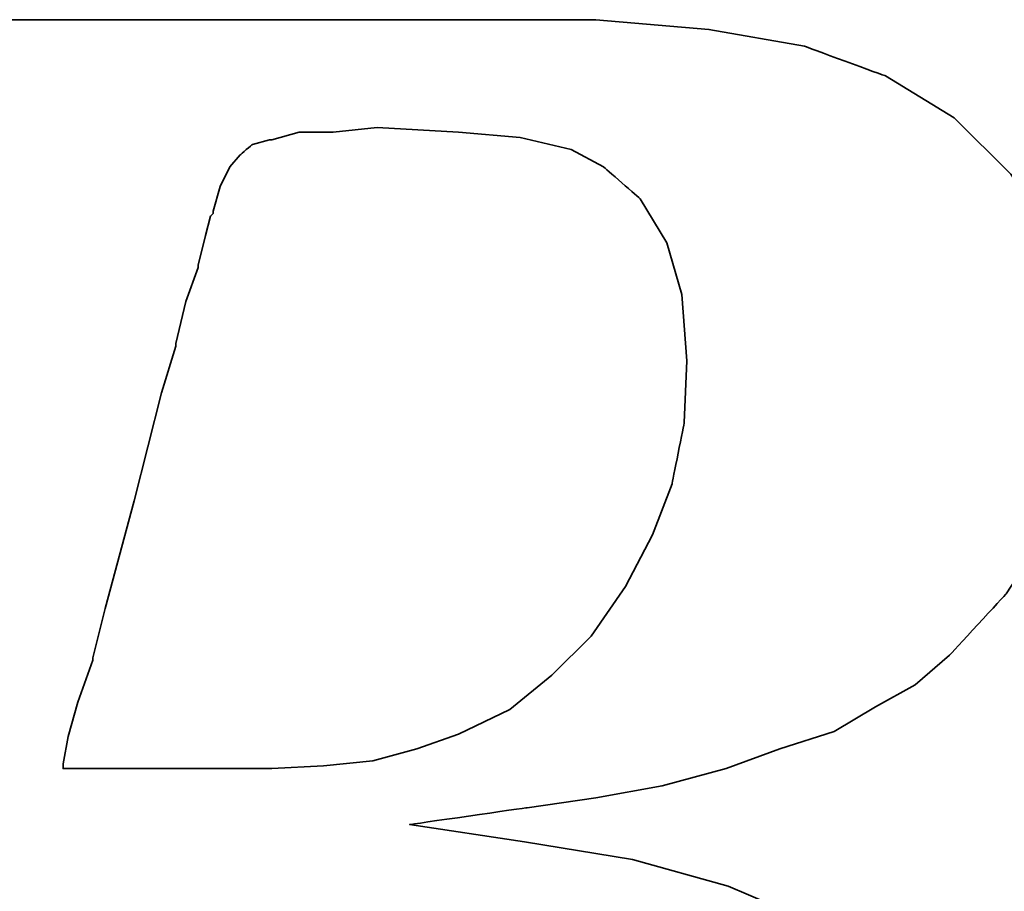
# Model space of a CAD drawing. Header units: millimetres. Extents: x -115 to 753, y -125 to 121.
# Tile 78 of 96: x 477.46 to 479.13, y 5.89 to 7.36. Entities that reach past the tile are written whole.
import ezdxf

# ---------------------------------------------------------------- set-up
doc = ezdxf.new("R2010")
doc.units = ezdxf.units.MM
doc.layers.add('DIM', color=4, linetype='Continuous')
doc.layers.add('layer 1', color=7, linetype='Continuous')

# ---------------------------------------------------------------- blocks, each defined once
blk = doc.blocks.new('TBI MOTION logo(完整正式版)')
at = {"layer": 'layer 1', "color": 22, "lineweight": 35}
for points, knots in [([(-64.65375, -6.86375), (-64.65375, -6.86375), (-64.84375, -7.29625), (-64.84375, -7.29625), (-64.84375, -7.29625), (-64.84375, -7.29625), (-64.86875, -7.34375), (-64.86875, -7.34375), (-64.86875, -7.34375), (-64.86875, -7.34375), (-64.86875, -7.36875), (-64.86875, -7.36875), (-64.86875, -7.36875), (-64.86875, -7.36875), (-65.15375, -7.65375), (-65.15375, -7.65375), (-65.15375, -7.65375), (-65.15375, -7.65375), (-65.17875, -7.65375), (-65.17875, -7.65375), (-65.17875, -7.65375), (-65.17875, -7.65375), (-65.20375, -7.67875), (-65.20375, -7.67875), (-65.20375, -7.67875), (-65.20375, -7.67875), (-65.58875, -7.87125), (-65.58875, -7.87125), (-65.58875, -7.87125), (-65.58875, -7.87125), (-65.63375, -7.87125), (-65.63375, -7.87125), (-65.63375, -7.87125), (-65.63375, -7.87125), (-65.65875, -7.89375), (-65.65875, -7.89375), (-65.65875, -7.89375), (-65.65875, -7.89375), (-66.09375, -7.94375), (-66.09375, -7.94375), (-66.09375, -7.94375), (-66.09375, -7.94375), (-66.11375, -7.94375), (-66.11375, -7.94375), (-66.11375, -7.94375), (-66.11375, -7.94375), (-66.16375, -7.94375), (-66.16375, -7.94375), (-66.16375, -7.94375), (-66.16375, -7.94375), (-66.30875, -7.94375), (-66.30875, -7.94375), (-66.30875, -7.94375), (-66.30875, -7.94375), (-66.69375, -7.94375), (-66.69375, -7.94375), (-66.69375, -7.94375), (-66.69375, -7.94375), (-67.07375, -7.94375), (-67.07375, -7.94375), (-67.07375, -7.94375), (-67.07375, -7.94375), (-67.12375, -7.94375), (-67.12375, -7.94375), (-67.12375, -7.94375), (-67.12375, -7.94375), (-67.12375, -7.96625), (-67.12375, -7.96625), (-67.12375, -7.96625), (-67.12375, -7.96625), (-67.14875, -7.99125), (-67.14875, -7.99125), (-67.14875, -7.99125), (-67.14875, -7.99125), (-67.24375, -8.34875), (-67.24375, -8.34875), (-67.24375, -8.34875), (-67.24375, -8.34875), (-67.31375, -8.68625), (-67.31375, -8.68625), (-67.31375, -8.68625), (-67.31375, -8.68625), (-67.26875, -8.68625), (-67.26875, -8.68625), (-67.26875, -8.68625), (-67.26875, -8.68625), (-67.07375, -8.68625), (-67.07375, -8.68625), (-67.07375, -8.68625), (-67.07375, -8.68625), (-66.54875, -8.68625), (-66.54875, -8.68625), (-66.54875, -8.68625), (-66.54875, -8.68625), (-65.82625, -8.68625), (-65.82625, -8.68625), (-65.82625, -8.68625), (-65.82625, -8.68625), (-65.01375, -8.68625), (-65.01375, -8.68625), (-65.01375, -8.68625), (-65.01375, -8.68625), (-64.05375, -8.68625), (-64.05375, -8.68625), (-64.05375, -8.68625), (-64.05375, -8.68625), (-62.08375, -8.68625), (-62.08375, -8.68625), (-62.08375, -8.68625), (-62.08375, -8.68625), (-60.06875, -8.68625), (-60.06875, -8.68625), (-60.06875, -8.68625), (-60.06875, -8.68625), (-59.10875, -8.68625), (-59.10875, -8.68625), (-59.10875, -8.68625), (-59.10875, -8.68625), (-58.29375, -8.68625), (-58.29375, -8.68625), (-58.29375, -8.68625), (-58.29375, -8.68625), (-57.57375, -8.68625), (-57.57375, -8.68625), (-57.57375, -8.68625), (-57.57375, -8.68625), (-57.04875, -8.68625), (-57.04875, -8.68625), (-57.04875, -8.68625), (-57.04875, -8.68625), (-56.85375, -8.68625), (-56.85375, -8.68625), (-56.85375, -8.68625), (-56.85375, -8.68625), (-56.70875, -8.68625), (-56.70875, -8.68625), (-56.70875, -8.68625), (-56.70875, -8.68625), (-56.61375, -8.68625), (-56.61375, -8.68625), (-56.61375, -8.68625), (-56.61375, -8.68625), (-56.56875, -8.68625), (-56.56875, -8.68625), (-56.56875, -8.68625), (-56.56875, -8.68625), (-55.65375, -8.63875), (-55.65375, -8.63875), (-55.65375, -8.63875), (-55.65375, -8.63875), (-54.76875, -8.51875), (-54.76875, -8.51875), (-54.76875, -8.51875), (-54.76875, -8.51875), (-53.90375, -8.30375), (-53.90375, -8.30375), (-53.90375, -8.30375), (-53.90375, -8.30375), (-53.08875, -8.03875), (-53.08875, -8.03875), (-53.08875, -8.03875), (-53.08875, -8.03875), (-52.34375, -7.65375), (-52.34375, -7.65375), (-52.34375, -7.65375), (-52.34375, -7.65375), (-51.69875, -7.29625), (-51.69875, -7.29625), (-51.69875, -7.29625), (-51.69875, -7.29625), (-51.21875, -6.91125), (-51.21875, -6.91125), (-51.21875, -6.91125), (-51.21875, -6.91125), (-50.83375, -6.50375), (-50.83375, -6.50375), (-50.83375, -6.50375), (-50.83375, -6.50375), (-50.44875, -5.94875), (-50.44875, -5.94875), (-50.44875, -5.94875), (-50.44875, -5.94875), (-50.13875, -5.30375), (-50.13875, -5.30375), (-50.13875, -5.30375), (-50.13875, -5.30375), (-49.99375, -4.65375), (-49.99375, -4.65375), (-49.99375, -4.65375), (-49.99375, -4.65375), (-49.92375, -3.98375), (-49.92375, -3.98375), (-49.92375, -3.98375), (-49.92375, -3.98375), (-49.99375, -3.19374), (-49.99375, -3.19374), (-49.99375, -3.19374), (-49.99375, -3.19374), (-50.23374, -2.44874), (-50.23374, -2.44874), (-50.23374, -2.44874), (-50.23374, -2.44874), (-50.59375, -1.87374), (-50.59375, -1.87374), (-50.59375, -1.87374), (-50.59375, -1.87374), (-51.09875, -1.31874), (-51.09875, -1.31874), (-51.09875, -1.31874), (-51.09875, -1.31874), (-51.74375, -0.81875), (-51.74375, -0.81875), (-51.74375, -0.81875), (-51.74375, -0.81875), (-52.53875, -0.48125), (-52.53875, -0.48125), (-52.53875, -0.48125), (-52.53875, -0.48125), (-53.47375, -0.21875), (-53.47375, -0.21875), (-53.47375, -0.21875), (-53.47375, -0.21875), (-54.52875, -0.04874), (-54.52875, -0.04874), (-54.52875, -0.04874), (-54.52875, -0.04874), (-55.65375, 0.12125), (-55.65375, 0.12125), (-55.65375, 0.12125), (-55.65375, 0.12125), (-54.50375, 0.28624), (-54.50375, 0.28624), (-54.50375, 0.28624), (-54.50375, 0.28624), (-53.83375, 0.38124), (-53.83375, 0.38124), (-53.83375, 0.38124), (-53.83375, 0.38124), (-53.18375, 0.50125), (-53.18375, 0.50125), (-53.18375, 0.50125), (-53.18375, 0.50125), (-52.55875, 0.66874), (-52.55875, 0.66874), (-52.55875, 0.66874), (-52.55875, 0.66874), (-52.03375, 0.86124), (-52.03375, 0.86124), (-52.03375, 0.86124), (-52.03375, 0.86124), (-51.50374, 1.03124), (-51.50374, 1.03124), (-51.50374, 1.03124), (-51.50374, 1.03124), (-51.09875, 1.27125), (-51.09875, 1.27125), (-51.09875, 1.27125), (-51.09875, 1.27125), (-50.71375, 1.48624), (-50.71375, 1.48624), (-50.71375, 1.48624), (-50.71375, 1.48624), (-50.37625, 1.77625), (-50.37625, 1.77625), (-50.37625, 1.77625), (-50.37625, 1.77625), (-49.82375, 2.37625), (-49.82375, 2.37625), (-49.82375, 2.37625), (-49.82375, 2.37625), (-49.41875, 2.99625), (-49.41875, 2.99625), (-49.41875, 2.99625), (-49.41875, 2.99625), (-49.22375, 3.76625), (-49.22375, 3.76625), (-49.22375, 3.76625), (-49.22375, 3.76625), (-49.15375, 4.50874), (-49.15375, 4.50874), (-49.15375, 4.50874), (-49.15375, 4.50874), (-49.20375, 5.25125), (-49.20375, 5.25125), (-49.20375, 5.25125), (-49.20375, 5.25125), (-49.41875, 5.92625), (-49.41875, 5.92625), (-49.41875, 5.92625), (-49.41875, 5.92625), (-49.77875, 6.47625), (-49.77875, 6.47625), (-49.77875, 6.47625), (-49.77875, 6.47625), (-50.33125, 7.02624), (-50.33125, 7.02624), (-50.33125, 7.02624), (-50.33125, 7.02624), (-51.00125, 7.43625), (-51.00125, 7.43625), (-51.00125, 7.43625), (-51.00125, 7.43625), (-51.79375, 7.72625), (-51.79375, 7.72625), (-51.79375, 7.72625), (-51.79375, 7.72625), (-52.72875, 7.89124), (-52.72875, 7.89124), (-52.72875, 7.89124), (-52.72875, 7.89124), (-53.83375, 7.98625), (-53.83375, 7.98625), (-53.83375, 7.98625), (-53.83375, 7.98625), (-53.92875, 7.98625), (-53.92875, 7.98625), (-53.92875, 7.98625), (-53.92875, 7.98625), (-54.26375, 7.98625), (-54.26375, 7.98625), (-54.26375, 7.98625), (-54.26375, 7.98625), (-54.74375, 7.98625), (-54.74375, 7.98625), (-54.74375, 7.98625), (-54.74375, 7.98625), (-55.36875, 7.98625), (-55.36875, 7.98625), (-55.36875, 7.98625), (-55.36875, 7.98625), (-56.13375, 7.98625), (-56.13375, 7.98625), (-56.13375, 7.98625), (-56.13375, 7.98625), (-56.94875, 7.98625), (-56.94875, 7.98625), (-56.94875, 7.98625), (-56.94875, 7.98625), (-58.77625, 7.98625), (-58.77625, 7.98625), (-58.77625, 7.98625), (-58.77625, 7.98625), (-60.59875, 7.98625), (-60.59875, 7.98625), (-60.59875, 7.98625), (-60.59875, 7.98625), (-61.41375, 7.98625), (-61.41375, 7.98625), (-61.41375, 7.98625), (-61.41375, 7.98625), (-62.17875, 7.98625), (-62.17875, 7.98625), (-62.17875, 7.98625), (-62.17875, 7.98625), (-62.80375, 7.98625), (-62.80375, 7.98625), (-62.80375, 7.98625), (-62.80375, 7.98625), (-63.30625, 7.98625), (-63.30625, 7.98625), (-63.30625, 7.98625), (-63.30625, 7.98625), (-63.57375, 7.98625), (-63.57375, 7.98625), (-63.57375, 7.98625), (-63.57375, 7.98625), (-63.57375, 7.96375), (-63.57375, 7.96375), (-63.57375, 7.96375), (-63.57375, 7.96375), (-63.59875, 7.94125), (-63.59875, 7.94125), (-63.59875, 7.94125), (-63.59875, 7.94125), (-63.69375, 7.55625), (-63.69375, 7.55625), (-63.69375, 7.55625), (-63.69375, 7.55625), (-63.76375, 7.24624), (-63.76375, 7.24624), (-63.76375, 7.24624), (-63.76375, 7.24624), (-63.23875, 7.24624), (-63.23875, 7.24624), (-63.23875, 7.24624), (-63.23875, 7.24624), (-62.75875, 7.24624), (-62.75875, 7.24624), (-62.75875, 7.24624), (-62.75875, 7.24624), (-62.61125, 7.24624), (-62.61125, 7.24624), (-62.61125, 7.24624), (-62.61125, 7.24624), (-62.56625, 7.24624), (-62.56625, 7.24624), (-62.56625, 7.24624), (-62.56625, 7.24624), (-62.22875, 7.24624), (-62.22875, 7.24624), (-62.22875, 7.24624), (-62.22875, 7.24624), (-62.20375, 7.24624), (-62.20375, 7.24624), (-62.20375, 7.24624), (-62.20375, 7.24624), (-62.17875, 7.21875), (-62.17875, 7.21875), (-62.17875, 7.21875), (-62.17875, 7.21875), (-61.96375, 7.17125), (-61.96375, 7.17125), (-61.96375, 7.17125), (-61.96375, 7.17125), (-61.72375, 7.12624), (-61.72375, 7.12624), (-61.72375, 7.12624), (-61.72375, 7.12624), (-61.70375, 7.12624), (-61.70375, 7.12624), (-61.70375, 7.12624), (-61.70375, 7.12624), (-61.55875, 7.07624), (-61.55875, 7.07624), (-61.55875, 7.07624), (-61.55875, 7.07624), (-61.50875, 7.07624), (-61.50875, 7.07624), (-61.50875, 7.07624), (-61.50875, 7.07624), (-61.48375, 7.02624), (-61.48375, 7.02624), (-61.48375, 7.02624), (-61.48375, 7.02624), (-61.31875, 6.83375), (-61.31875, 6.83375), (-61.31875, 6.83375), (-61.31875, 6.83375), (-61.29375, 6.81125), (-61.29375, 6.81125), (-61.29375, 6.81125), (-61.29375, 6.81125), (-61.29375, 6.78625), (-61.29375, 6.78625), (-61.29375, 6.78625), (-61.29375, 6.78625), (-61.19875, 6.50124), (-61.19875, 6.50124), (-61.19875, 6.50124), (-61.19875, 6.50124), (-61.17375, 6.45124), (-61.17375, 6.45124), (-61.17375, 6.45124), (-61.17375, 6.45124), (-61.19875, 6.40625), (-61.19875, 6.40625), (-61.19875, 6.40625), (-61.19875, 6.40625), (-61.26875, 5.99624), (-61.26875, 5.99624), (-61.26875, 5.99624), (-61.26875, 5.99624), (-61.26875, 5.85125), (-61.26875, 5.85125), (-61.26875, 5.85125), (-61.26875, 5.85125), (-61.26875, 5.82625), (-61.26875, 5.82625), (-61.26875, 5.82625), (-61.26875, 5.82625), (-61.29375, 5.80625), (-61.29375, 5.80625), (-61.29375, 5.80625), (-61.29375, 5.80625), (-61.34125, 5.66125), (-61.34125, 5.66125), (-61.34125, 5.66125), (-61.34125, 5.66125), (-61.41375, 5.44625), (-61.41375, 5.44625), (-61.41375, 5.44625), (-61.41375, 5.44625), (-61.48375, 5.15625), (-61.48375, 5.15625), (-61.48375, 5.15625), (-61.48375, 5.15625), (-61.58375, 4.82124), (-61.58375, 4.82124), (-61.58375, 4.82124), (-61.58375, 4.82124), (-61.79875, 4.00375), (-61.79875, 4.00375), (-61.79875, 4.00375), (-61.79875, 4.00375), (-62.05875, 2.99625), (-62.05875, 2.99625), (-62.05875, 2.99625), (-62.05875, 2.99625), (-62.34875, 1.91625), (-62.34875, 1.91625), (-62.34875, 1.91625), (-62.34875, 1.91625), (-62.97375, -0.41124), (-62.97375, -0.41124), (-62.97375, -0.41124), (-62.97375, -0.41124), (-63.59875, -2.75875), (-63.59875, -2.75875), (-63.59875, -2.75875), (-63.59875, -2.75875), (-63.88375, -3.86374), (-63.88375, -3.86374), (-63.88375, -3.86374), (-63.88375, -3.86374), (-64.14875, -4.82374), (-64.14875, -4.82374), (-64.14875, -4.82374), (-64.14875, -4.82374), (-64.36375, -5.64125), (-64.36375, -5.64125), (-64.36375, -5.64125), (-64.36375, -5.64125), (-64.43625, -5.97625), (-64.43625, -5.97625), (-64.43625, -5.97625), (-64.43625, -5.97625), (-64.50875, -6.28625), (-64.50875, -6.28625), (-64.50875, -6.28625), (-64.50875, -6.28625), (-64.50875, -6.30875), (-64.50875, -6.30875), (-64.50875, -6.30875), (-64.50875, -6.30875), (-64.57875, -6.50375), (-64.57875, -6.50375), (-64.57875, -6.50375), (-64.57875, -6.50375), (-64.62875, -6.69625), (-64.62875, -6.69625), (-64.62875, -6.69625), (-64.62875, -6.69625), (-64.62875, -6.76875), (-64.62875, -6.76875), (-64.62875, -6.76875), (-64.62875, -6.76875), (-64.62875, -6.81375), (-64.62875, -6.81375), (-64.62875, -6.81375), (-64.62875, -6.81375), (-64.62875, -6.83875), (-64.62875, -6.83875), (-64.62875, -6.83875), (-64.62875, -6.83875), (-64.65375, -6.86375), (-64.65375, -6.86375)], [0, 0, 0, 0, 0.0071942, 0.0071942, 0.0071942, 0.0071943, 0.0143885, 0.0143885, 0.0143885, 0.0143885, 0.0215827, 0.0215827, 0.0215827, 0.0215827, 0.028777, 0.028777, 0.028777, 0.028777, 0.0359712, 0.0359712, 0.0359712, 0.0359712, 0.0431655, 0.0431655, 0.0431655, 0.0431655, 0.0503597, 0.0503597, 0.0503597, 0.0503597, 0.057554, 0.057554, 0.057554, 0.057554, 0.0647482, 0.0647482, 0.0647482, 0.0647482, 0.0719424, 0.0719424, 0.0719424, 0.0719425, 0.0791367, 0.0791367, 0.0791367, 0.0791367, 0.0863309, 0.0863309, 0.0863309, 0.0863309, 0.0935252, 0.0935252, 0.0935252, 0.0935252, 0.1007194, 0.1007194, 0.1007194, 0.1007194, 0.1079137, 0.1079137, 0.1079137, 0.1079137, 0.1151079, 0.1151079, 0.1151079, 0.1151079, 0.1223022, 0.1223022, 0.1223022, 0.1223022, 0.1294964, 0.1294964, 0.1294964, 0.1294964, 0.1366906, 0.1366906, 0.1366906, 0.1366907, 0.1438849, 0.1438849, 0.1438849, 0.1438849, 0.1510791, 0.1510791, 0.1510791, 0.1510791, 0.1582734, 0.1582734, 0.1582734, 0.1582734, 0.1654676, 0.1654676, 0.1654676, 0.1654676, 0.1726619, 0.1726619, 0.1726619, 0.1726619, 0.1798561, 0.1798561, 0.1798561, 0.1798561, 0.1870504, 0.1870504, 0.1870504, 0.1870504, 0.1942446, 0.1942446, 0.1942446, 0.1942446, 0.2014388, 0.2014388, 0.2014388, 0.2014389, 0.2086331, 0.2086331, 0.2086331, 0.2086331, 0.2158273, 0.2158273, 0.2158273, 0.2158273, 0.2230216, 0.2230216, 0.2230216, 0.2230216, 0.2302158, 0.2302158, 0.2302158, 0.2302158, 0.2374101, 0.2374101, 0.2374101, 0.2374101, 0.2446043, 0.2446043, 0.2446043, 0.2446043, 0.2517986, 0.2517986, 0.2517986, 0.2517986, 0.2589928, 0.2589928, 0.2589928, 0.2589928, 0.2661871, 0.2661871, 0.2661871, 0.2661871, 0.2733813, 0.2733813, 0.2733813, 0.2733813, 0.2805755, 0.2805755, 0.2805755, 0.2805755, 0.2877698, 0.2877698, 0.2877698, 0.2877698, 0.294964, 0.294964, 0.294964, 0.294964, 0.3021583, 0.3021583, 0.3021583, 0.3021583, 0.3093525, 0.3093525, 0.3093525, 0.3093525, 0.3165468, 0.3165468, 0.3165468, 0.3165468, 0.323741, 0.323741, 0.323741, 0.323741, 0.3309353, 0.3309353, 0.3309353, 0.3309353, 0.3381295, 0.3381295, 0.3381295, 0.3381295, 0.3453237, 0.3453237, 0.3453237, 0.3453238, 0.352518, 0.352518, 0.352518, 0.352518, 0.3597122, 0.3597122, 0.3597122, 0.3597122, 0.3669065, 0.3669065, 0.3669065, 0.3669065, 0.3741007, 0.3741007, 0.3741007, 0.3741007, 0.381295, 0.381295, 0.381295, 0.381295, 0.3884892, 0.3884892, 0.3884892, 0.3884892, 0.3956835, 0.3956835, 0.3956835, 0.3956835, 0.4028777, 0.4028777, 0.4028777, 0.4028777, 0.4100719, 0.4100719, 0.4100719, 0.410072, 0.4172662, 0.4172662, 0.4172662, 0.4172662, 0.4244604, 0.4244604, 0.4244604, 0.4244604, 0.4316547, 0.4316547, 0.4316547, 0.4316547, 0.4388489, 0.4388489, 0.4388489, 0.4388489, 0.4460432, 0.4460432, 0.4460432, 0.4460432, 0.4532374, 0.4532374, 0.4532374, 0.4532374, 0.4604317, 0.4604317, 0.4604317, 0.4604317, 0.4676259, 0.4676259, 0.4676259, 0.4676259, 0.4748201, 0.4748201, 0.4748201, 0.4748202, 0.4820144, 0.4820144, 0.4820144, 0.4820144, 0.4892086, 0.4892086, 0.4892086, 0.4892086, 0.4964029, 0.4964029, 0.4964029, 0.4964029, 0.5035971, 0.5035971, 0.5035971, 0.5035971, 0.5107914, 0.5107914, 0.5107914, 0.5107914, 0.5179856, 0.5179856, 0.5179856, 0.5179856, 0.5251799, 0.5251799, 0.5251799, 0.5251799, 0.5323741, 0.5323741, 0.5323741, 0.5323741, 0.5395683, 0.5395683, 0.5395683, 0.5395684, 0.5467626, 0.5467626, 0.5467626, 0.5467626, 0.5539568, 0.5539568, 0.5539568, 0.5539568, 0.5611511, 0.5611511, 0.5611511, 0.5611511, 0.5683453, 0.5683453, 0.5683453, 0.5683453, 0.5755396, 0.5755396, 0.5755396, 0.5755396, 0.5827338, 0.5827338, 0.5827338, 0.5827338, 0.5899281, 0.5899281, 0.5899281, 0.5899281, 0.5971223, 0.5971223, 0.5971223, 0.5971223, 0.6043165, 0.6043165, 0.6043165, 0.6043166, 0.6115108, 0.6115108, 0.6115108, 0.6115108, 0.618705, 0.618705, 0.618705, 0.618705, 0.6258993, 0.6258993, 0.6258993, 0.6258993, 0.6330935, 0.6330935, 0.6330935, 0.6330935, 0.6402878, 0.6402878, 0.6402878, 0.6402878, 0.647482, 0.647482, 0.647482, 0.647482, 0.6546763, 0.6546763, 0.6546763, 0.6546763, 0.6618705, 0.6618705, 0.6618705, 0.6618705, 0.6690647, 0.6690647, 0.6690647, 0.6690648, 0.676259, 0.676259, 0.676259, 0.676259, 0.6834532, 0.6834532, 0.6834532, 0.6834532, 0.6906475, 0.6906475, 0.6906475, 0.6906475, 0.6978417, 0.6978417, 0.6978417, 0.6978417, 0.705036, 0.705036, 0.705036, 0.705036, 0.7122302, 0.7122302, 0.7122302, 0.7122302, 0.7194245, 0.7194245, 0.7194245, 0.7194245, 0.7266187, 0.7266187, 0.7266187, 0.7266187, 0.7338129, 0.7338129, 0.7338129, 0.733813, 0.7410072, 0.7410072, 0.7410072, 0.7410072, 0.7482014, 0.7482014, 0.7482014, 0.7482014, 0.7553957, 0.7553957, 0.7553957, 0.7553957, 0.7625899, 0.7625899, 0.7625899, 0.7625899, 0.7697842, 0.7697842, 0.7697842, 0.7697842, 0.7769784, 0.7769784, 0.7769784, 0.7769784, 0.7841727, 0.7841727, 0.7841727, 0.7841727, 0.7913669, 0.7913669, 0.7913669, 0.7913669, 0.7985612, 0.7985612, 0.7985612, 0.7985612, 0.8057554, 0.8057554, 0.8057554, 0.8057554, 0.8129496, 0.8129496, 0.8129496, 0.8129497, 0.8201439, 0.8201439, 0.8201439, 0.8201439, 0.8273381, 0.8273381, 0.8273381, 0.8273381, 0.8345324, 0.8345324, 0.8345324, 0.8345324, 0.8417266, 0.8417266, 0.8417266, 0.8417266, 0.8489209, 0.8489209, 0.8489209, 0.8489209, 0.8561151, 0.8561151, 0.8561151, 0.8561151, 0.8633094, 0.8633094, 0.8633094, 0.8633094, 0.8705036, 0.8705036, 0.8705036, 0.8705036, 0.8776978, 0.8776978, 0.8776978, 0.8776979, 0.8848921, 0.8848921, 0.8848921, 0.8848921, 0.8920863, 0.8920863, 0.8920863, 0.8920863, 0.8992806, 0.8992806, 0.8992806, 0.8992806, 0.9064748, 0.9064748, 0.9064748, 0.9064748, 0.9136691, 0.9136691, 0.9136691, 0.9136691, 0.9208633, 0.9208633, 0.9208633, 0.9208633, 0.9280576, 0.9280576, 0.9280576, 0.9280576, 0.9352518, 0.9352518, 0.9352518, 0.9352518, 0.942446, 0.942446, 0.942446, 0.9424461, 0.9496403, 0.9496403, 0.9496403, 0.9496403, 0.9568345, 0.9568345, 0.9568345, 0.9568345, 0.9640288, 0.9640288, 0.9640288, 0.9640288, 0.971223, 0.971223, 0.971223, 0.971223, 0.9784173, 0.9784173, 0.9784173, 0.9784173, 0.9856115, 0.9856115, 0.9856115, 0.9856115, 0.9928058, 0.9928058, 0.9928058, 0.9928058, 1, 1, 1, 1]), ([(-57.50375, 6.35625), (-57.50375, 6.35625), (-57.57375, 6.11625), (-57.57375, 6.11625), (-57.57375, 6.11625), (-57.57375, 6.11625), (-57.57375, 6.09125), (-57.57375, 6.09125), (-57.57375, 6.09125), (-57.57375, 6.09125), (-57.59875, 6.06625), (-57.59875, 6.06625), (-57.59875, 6.06625), (-57.59875, 6.06625), (-57.64875, 5.87625), (-57.64875, 5.87625), (-57.64875, 5.87625), (-57.64875, 5.87625), (-57.71875, 5.58875), (-57.71875, 5.58875), (-57.71875, 5.58875), (-57.71875, 5.58875), (-57.71875, 5.56625), (-57.71875, 5.56625), (-57.71875, 5.56625), (-57.71875, 5.56625), (-57.83875, 5.23125), (-57.83875, 5.23125), (-57.83875, 5.23125), (-57.83875, 5.23125), (-57.93625, 4.82124), (-57.93625, 4.82124), (-57.93625, 4.82124), (-57.93625, 4.82124), (-57.93625, 4.79624), (-57.93625, 4.79624), (-57.93625, 4.79624), (-57.93625, 4.79624), (-58.07875, 4.34125), (-58.07875, 4.34125), (-58.07875, 4.34125), (-58.07875, 4.34125), (-58.34375, 3.28625), (-58.34375, 3.28625), (-58.34375, 3.28625), (-58.34375, 3.28625), (-58.62875, 2.23124), (-58.62875, 2.23124), (-58.62875, 2.23124), (-58.62875, 2.23124), (-58.74875, 1.75125), (-58.74875, 1.75125), (-58.74875, 1.75125), (-58.74875, 1.75125), (-58.74875, 1.72625), (-58.74875, 1.72625), (-58.74875, 1.72625), (-58.74875, 1.72625), (-58.89375, 1.31625), (-58.89375, 1.31625), (-58.89375, 1.31625), (-58.89375, 1.31625), (-58.98875, 0.98124), (-58.98875, 0.98124), (-58.98875, 0.98124), (-58.98875, 0.98124), (-59.03875, 0.71625), (-59.03875, 0.71625), (-59.03875, 0.71625), (-59.03875, 0.71625), (-59.03875, 0.66874), (-59.03875, 0.66874), (-59.03875, 0.66874), (-59.03875, 0.66874), (-58.91875, 0.66874), (-58.91875, 0.66874), (-58.91875, 0.66874), (-58.91875, 0.66874), (-58.53375, 0.66874), (-58.53375, 0.66874), (-58.53375, 0.66874), (-58.53375, 0.66874), (-58.10375, 0.66874), (-58.10375, 0.66874), (-58.10375, 0.66874), (-58.10375, 0.66874), (-57.66875, 0.66874), (-57.66875, 0.66874), (-57.66875, 0.66874), (-57.66875, 0.66874), (-57.33375, 0.66874), (-57.33375, 0.66874), (-57.33375, 0.66874), (-57.33375, 0.66874), (-57.09375, 0.66874), (-57.09375, 0.66874), (-57.09375, 0.66874), (-57.09375, 0.66874), (-56.99875, 0.66874), (-56.99875, 0.66874), (-56.99875, 0.66874), (-56.99875, 0.66874), (-56.49375, 0.69374), (-56.49375, 0.69374), (-56.49375, 0.69374), (-56.49375, 0.69374), (-56.01375, 0.74374), (-56.01375, 0.74374), (-56.01375, 0.74374), (-56.01375, 0.74374), (-55.58375, 0.86124), (-55.58375, 0.86124), (-55.58375, 0.86124), (-55.58375, 0.86124), (-55.17375, 1.00624), (-55.17375, 1.00624), (-55.17375, 1.00624), (-55.17375, 1.00624), (-54.67375, 1.24625), (-54.67375, 1.24625), (-54.67375, 1.24625), (-54.67375, 1.24625), (-54.26375, 1.58124), (-54.26375, 1.58124), (-54.26375, 1.58124), (-54.26375, 1.58124), (-53.87875, 1.96374), (-53.87875, 1.96374), (-53.87875, 1.96374), (-53.87875, 1.96374), (-53.54375, 2.44625), (-53.54375, 2.44625), (-53.54375, 2.44625), (-53.54375, 2.44625), (-53.27875, 2.95125), (-53.27875, 2.95125), (-53.27875, 2.95125), (-53.27875, 2.95125), (-53.08875, 3.45124), (-53.08875, 3.45124), (-53.08875, 3.45124), (-53.08875, 3.45124), (-52.96875, 4.05124), (-52.96875, 4.05124), (-52.96875, 4.05124), (-52.96875, 4.05124), (-52.94375, 4.65125), (-52.94375, 4.65125), (-52.94375, 4.65125), (-52.94375, 4.65125), (-52.99375, 5.30125), (-52.99375, 5.30125), (-52.99375, 5.30125), (-52.99375, 5.30125), (-53.13875, 5.80625), (-53.13875, 5.80625), (-53.13875, 5.80625), (-53.13875, 5.80625), (-53.39875, 6.23625), (-53.39875, 6.23625), (-53.39875, 6.23625), (-53.39875, 6.23625), (-53.75875, 6.54875), (-53.75875, 6.54875), (-53.75875, 6.54875), (-53.75875, 6.54875), (-54.07375, 6.71625), (-54.07375, 6.71625), (-54.07375, 6.71625), (-54.07375, 6.71625), (-54.57375, 6.83375), (-54.57375, 6.83375), (-54.57375, 6.83375), (-54.57375, 6.83375), (-55.17375, 6.88625), (-55.17375, 6.88625), (-55.17375, 6.88625), (-55.17375, 6.88625), (-55.96875, 6.93125), (-55.96875, 6.93125), (-55.96875, 6.93125), (-55.96875, 6.93125), (-56.39875, 6.88625), (-56.39875, 6.88625), (-56.39875, 6.88625), (-56.39875, 6.88625), (-56.42125, 6.88625), (-56.42125, 6.88625), (-56.42125, 6.88625), (-56.42125, 6.88625), (-56.73375, 6.88625), (-56.73375, 6.88625), (-56.73375, 6.88625), (-56.73375, 6.88625), (-56.99875, 6.81125), (-56.99875, 6.81125), (-56.99875, 6.81125), (-56.99875, 6.81125), (-57.02375, 6.81125), (-57.02375, 6.81125), (-57.02375, 6.81125), (-57.02375, 6.81125), (-57.18875, 6.76625), (-57.18875, 6.76625), (-57.18875, 6.76625), (-57.18875, 6.76625), (-57.30875, 6.66625), (-57.30875, 6.66625), (-57.30875, 6.66625), (-57.30875, 6.66625), (-57.40875, 6.54875), (-57.40875, 6.54875), (-57.40875, 6.54875), (-57.40875, 6.54875), (-57.50375, 6.35625), (-57.50375, 6.35625)], [0, 0, 0, 0, 0.0185185, 0.0185185, 0.0185185, 0.0185185, 0.037037, 0.037037, 0.037037, 0.037037, 0.0555556, 0.0555556, 0.0555556, 0.0555556, 0.0740741, 0.0740741, 0.0740741, 0.0740741, 0.0925926, 0.0925926, 0.0925926, 0.0925926, 0.1111111, 0.1111111, 0.1111111, 0.1111111, 0.1296296, 0.1296296, 0.1296296, 0.1296296, 0.1481481, 0.1481481, 0.1481481, 0.1481482, 0.1666667, 0.1666667, 0.1666667, 0.1666667, 0.1851852, 0.1851852, 0.1851852, 0.1851852, 0.2037037, 0.2037037, 0.2037037, 0.2037037, 0.2222222, 0.2222222, 0.2222222, 0.2222222, 0.2407407, 0.2407407, 0.2407407, 0.2407408, 0.2592593, 0.2592593, 0.2592593, 0.2592593, 0.2777778, 0.2777778, 0.2777778, 0.2777778, 0.2962963, 0.2962963, 0.2962963, 0.2962963, 0.3148148, 0.3148148, 0.3148148, 0.3148148, 0.3333333, 0.3333333, 0.3333333, 0.3333333, 0.3518519, 0.3518519, 0.3518519, 0.3518519, 0.3703704, 0.3703704, 0.3703704, 0.3703704, 0.3888889, 0.3888889, 0.3888889, 0.3888889, 0.4074074, 0.4074074, 0.4074074, 0.4074074, 0.4259259, 0.4259259, 0.4259259, 0.4259259, 0.4444444, 0.4444444, 0.4444444, 0.4444445, 0.462963, 0.462963, 0.462963, 0.462963, 0.4814815, 0.4814815, 0.4814815, 0.4814815, 0.5, 0.5, 0.5, 0.5, 0.5185185, 0.5185185, 0.5185185, 0.5185185, 0.537037, 0.537037, 0.537037, 0.537037, 0.5555556, 0.5555556, 0.5555556, 0.5555556, 0.5740741, 0.5740741, 0.5740741, 0.5740741, 0.5925926, 0.5925926, 0.5925926, 0.5925926, 0.6111111, 0.6111111, 0.6111111, 0.6111111, 0.6296296, 0.6296296, 0.6296296, 0.6296296, 0.6481481, 0.6481481, 0.6481481, 0.6481482, 0.6666667, 0.6666667, 0.6666667, 0.6666667, 0.6851852, 0.6851852, 0.6851852, 0.6851852, 0.7037037, 0.7037037, 0.7037037, 0.7037037, 0.7222222, 0.7222222, 0.7222222, 0.7222222, 0.7407407, 0.7407407, 0.7407407, 0.7407408, 0.7592593, 0.7592593, 0.7592593, 0.7592593, 0.7777778, 0.7777778, 0.7777778, 0.7777778, 0.7962963, 0.7962963, 0.7962963, 0.7962963, 0.8148148, 0.8148148, 0.8148148, 0.8148148, 0.8333333, 0.8333333, 0.8333333, 0.8333333, 0.8518519, 0.8518519, 0.8518519, 0.8518519, 0.8703704, 0.8703704, 0.8703704, 0.8703704, 0.8888889, 0.8888889, 0.8888889, 0.8888889, 0.9074074, 0.9074074, 0.9074074, 0.9074074, 0.9259259, 0.9259259, 0.9259259, 0.9259259, 0.9444444, 0.9444444, 0.9444444, 0.9444445, 0.962963, 0.962963, 0.962963, 0.962963, 0.9814815, 0.9814815, 0.9814815, 0.9814815, 1, 1, 1, 1])]:
    blk.add_open_spline(points, degree=3, knots=knots, dxfattribs=at)

msp = doc.modelspace()

# ---------------------------------------------------------------- block references
at = {"layer": 'DIM', "xscale": 0.1729727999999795, "yscale": 0.1729727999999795, "zscale": 0.1729727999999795}
msp.add_blockref('TBI MOTION logo(完整正式版)', (487.7485, 5.977), dxfattribs=at)

doc.saveas('drawing.dxf')
